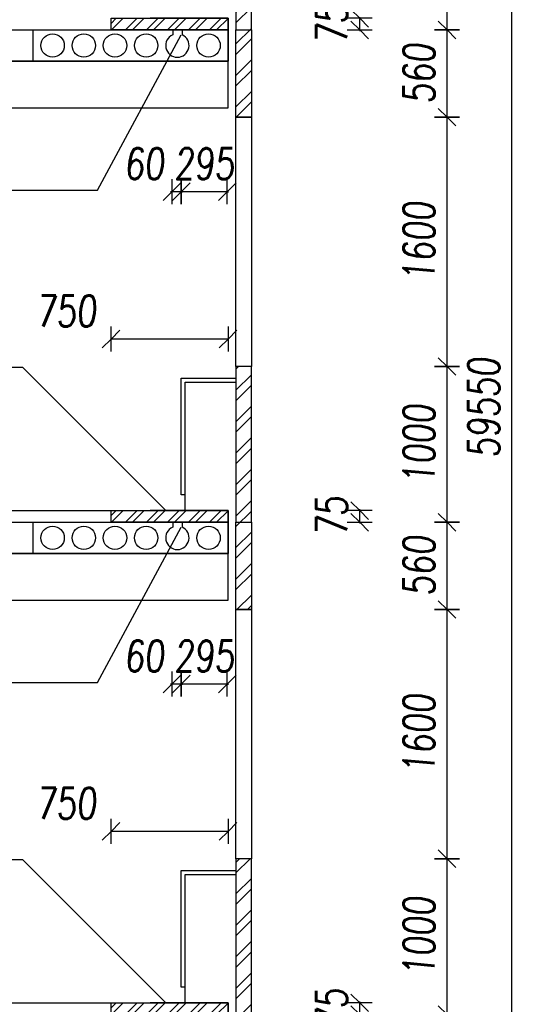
# Model space of a CAD drawing. Header units: millimetres. Extents: x 22267 to 193155, y 329430 to 541733.
# Tile 69 of 89: x 151401 to 154637, y 373701 to 380021. Entities that reach past the tile are written whole.
import ezdxf

# ---------------------------------------------------------------- set-up
doc = ezdxf.new("R2010")
doc.units = ezdxf.units.MM
for name, color, linetype in [('BOURÁNÍ FASÁDY', 30, 'Continuous'), ('BOURÁNÍ PODLAHY', 30, 'Continuous'), ('KOTY_100', 7, 'Continuous'), ('KÓTY BP FASÁDA', 255, 'Continuous'), ('KÓTY BP PODLAHA', 255, 'Continuous'), ('OK_beton', 141, 'Continuous'), ('TENKA', 4, 'Continuous'), ('TLUSTA', 2, 'Continuous'), ('ŽB', 1, 'Continuous')]:
    doc.layers.add(name, color=color, linetype=linetype)
doc.styles.add('CS-ROMANS_100', font='romans.shx', dxfattribs={"width": 0.75, "oblique": 5, "height": 200})
doc.dimstyles.new('A_KÓTA_100', dxfattribs={"dimtxt": 200, "dimasz": 4, "dimexe": 100, "dimexo": 1500, "dimgap": 80, "dimtad": 1, "dimdec": 0, "dimdsep": 46, "dimtxsty": 'CS-ROMANS_100', "dimblk": 'KOT_CARA20', "dimcen": 90, "dimse1": 1, "dimse2": 1, "dimclrd": 256, "dimclre": 256, "dimclrt": 256, "dimadec": 0, "dimazin": 0, "dimtfac": 1, "dimtdec": 0, "dimtix": 1, "dimtmove": 2, "dimatfit": 3, "dimldrblk": 'OBLIQUE', "dimfxl": 1, "dimfxlon": 1, "dimtolj": 1, "dimarcsym": 0})

# ---------------------------------------------------------------- blocks, each defined once
blk = doc.blocks.new('KOT_CARA20')
for p, q in [((0, 20), (0, -20)), ((0, 0), (-14.1, -14.1)), ((0, 0), (14.1, 14.1))]:
    blk.add_line(p, q)
blk = doc.blocks.new('*D2869')
at = {"layer": 'Defpoints', "color": 0, "transparency": 16777216}
for p in [(152437.4, 379955.5), (152732.4, 379755.5), (152437.4, 378917.2)]:
    blk.add_point(p, dxfattribs=at)
at = {"layer": 'KÓTY BP PODLAHA', "lineweight": -2, "transparency": 16777216}
for p, q in [((152433.4, 378917.2), (152429.4, 378917.2)), ((152732.4, 378917.2), (152437.4, 378917.2)), ((152736.4, 378917.2), (152740.4, 378917.2))]:
    blk.add_line(p, q, dxfattribs=at)
at = {"layer": 'KÓTY BP PODLAHA', "lineweight": -2, "transparency": 16777216, "xscale": 4, "yscale": 4, "zscale": 4}
blk.add_blockref('KOT_CARA20', (152437.4, 378917.2), dxfattribs=at)
at = {"layer": 'KÓTY BP PODLAHA', "lineweight": -2, "transparency": 16777216, "xscale": 4, "yscale": 4, "zscale": 4, "rotation": 180}
blk.add_blockref('KOT_CARA20', (152732.4, 378917.2), dxfattribs=at)
at = {"layer": 'KÓTY BP PODLAHA', "transparency": 16777216, "insert": (152584.9, 379097.2), "char_height": 200, "attachment_point": 5, "style": 'CS-ROMANS_100'}
blk.add_mtext('\\A1;295', dxfattribs=at)
blk = doc.blocks.new('_OBLIQUE')
at = {"color": 0, "linetype": 'ByBlock', "ltscale": 15}
blk.add_line((-0.5, -0.5), (0.5, 0.5), dxfattribs=at)
blk = doc.blocks.new('*D2870')
at = {"layer": 'Defpoints', "color": 0, "transparency": 16777216}
for p in [(152377.4, 379955.5), (152437.4, 379955.5), (152377.4, 378917.2)]:
    blk.add_point(p, dxfattribs=at)
at = {"layer": 'KÓTY BP PODLAHA', "lineweight": -2, "transparency": 16777216}
for p, q in [((152373.4, 378917.2), (152369.4, 378917.2)), ((152437.4, 378917.2), (152377.4, 378917.2)), ((152441.4, 378917.2), (152445.4, 378917.2))]:
    blk.add_line(p, q, dxfattribs=at)
at = {"layer": 'KÓTY BP PODLAHA', "lineweight": -2, "transparency": 16777216, "xscale": 4, "yscale": 4, "zscale": 4}
blk.add_blockref('KOT_CARA20', (152377.4, 378917.2), dxfattribs=at)
at = {"layer": 'KÓTY BP PODLAHA', "lineweight": -2, "transparency": 16777216, "xscale": 4, "yscale": 4, "zscale": 4, "rotation": 180}
blk.add_blockref('KOT_CARA20', (152437.4, 378917.2), dxfattribs=at)
at = {"layer": 'KÓTY BP PODLAHA', "transparency": 16777216, "insert": (152199.5, 379097.2), "char_height": 200, "attachment_point": 5, "style": 'CS-ROMANS_100'}
blk.add_mtext('\\A1;60', dxfattribs=at)
blk = doc.blocks.new('*D2874')
at = {"layer": 'Defpoints', "color": 0, "transparency": 16777216}
for p in [(151987.4, 377971.2), (151987.4, 376870.5), (152737.4, 376870.5)]:
    blk.add_point(p, dxfattribs=at)
at = {"layer": 'KÓTY BP PODLAHA', "lineweight": -2, "transparency": 16777216}
blk.add_line((152733.4, 377971.2), (151991.4, 377971.2), dxfattribs=at)
at = {"layer": 'KÓTY BP PODLAHA', "lineweight": -2, "transparency": 16777216, "xscale": 4, "yscale": 4, "zscale": 4, "rotation": 180}
blk.add_blockref('KOT_CARA20', (151987.4, 377971.2), dxfattribs=at)
at = {"layer": 'KÓTY BP PODLAHA', "lineweight": -2, "transparency": 16777216, "xscale": 4, "yscale": 4, "zscale": 4}
blk.add_blockref('KOT_CARA20', (152737.4, 377971.2), dxfattribs=at)
at = {"layer": 'KÓTY BP PODLAHA', "transparency": 16777216, "insert": (151699.7, 378151.2), "char_height": 200, "attachment_point": 5, "style": 'CS-ROMANS_100'}
blk.add_mtext('\\A1;750', dxfattribs=at)
blk = doc.blocks.new('*D2872')
at = {"layer": 'Defpoints', "color": 0, "transparency": 16777216}
for p in [(152437.4, 376795.5), (152732.4, 376595.5), (152437.4, 375757.2)]:
    blk.add_point(p, dxfattribs=at)
at = {"layer": 'KÓTY BP PODLAHA', "lineweight": -2, "transparency": 16777216}
for p, q in [((152433.4, 375757.2), (152429.4, 375757.2)), ((152732.4, 375757.2), (152437.4, 375757.2)), ((152736.4, 375757.2), (152740.4, 375757.2))]:
    blk.add_line(p, q, dxfattribs=at)
at = {"layer": 'KÓTY BP PODLAHA', "lineweight": -2, "transparency": 16777216, "xscale": 4, "yscale": 4, "zscale": 4}
blk.add_blockref('KOT_CARA20', (152437.4, 375757.2), dxfattribs=at)
at = {"layer": 'KÓTY BP PODLAHA', "lineweight": -2, "transparency": 16777216, "xscale": 4, "yscale": 4, "zscale": 4, "rotation": 180}
blk.add_blockref('KOT_CARA20', (152732.4, 375757.2), dxfattribs=at)
at = {"layer": 'KÓTY BP PODLAHA', "transparency": 16777216, "insert": (152584.9, 375937.2), "char_height": 200, "attachment_point": 5, "style": 'CS-ROMANS_100'}
blk.add_mtext('\\A1;295', dxfattribs=at)
blk = doc.blocks.new('*D2873')
at = {"layer": 'Defpoints', "color": 0, "transparency": 16777216}
for p in [(152377.4, 376795.5), (152437.4, 376795.5), (152377.4, 375757.2)]:
    blk.add_point(p, dxfattribs=at)
at = {"layer": 'KÓTY BP PODLAHA', "lineweight": -2, "transparency": 16777216}
for p, q in [((152373.4, 375757.2), (152369.4, 375757.2)), ((152437.4, 375757.2), (152377.4, 375757.2)), ((152441.4, 375757.2), (152445.4, 375757.2))]:
    blk.add_line(p, q, dxfattribs=at)
at = {"layer": 'KÓTY BP PODLAHA', "lineweight": -2, "transparency": 16777216, "xscale": 4, "yscale": 4, "zscale": 4}
blk.add_blockref('KOT_CARA20', (152377.4, 375757.2), dxfattribs=at)
at = {"layer": 'KÓTY BP PODLAHA', "lineweight": -2, "transparency": 16777216, "xscale": 4, "yscale": 4, "zscale": 4, "rotation": 180}
blk.add_blockref('KOT_CARA20', (152437.4, 375757.2), dxfattribs=at)
at = {"layer": 'KÓTY BP PODLAHA', "transparency": 16777216, "insert": (152199.5, 375937.2), "char_height": 200, "attachment_point": 5, "style": 'CS-ROMANS_100'}
blk.add_mtext('\\A1;60', dxfattribs=at)
blk = doc.blocks.new('*D2877')
at = {"layer": 'Defpoints', "color": 0, "transparency": 16777216}
for p in [(151987.4, 374811.2), (151987.4, 373710.5), (152737.4, 373710.5)]:
    blk.add_point(p, dxfattribs=at)
at = {"layer": 'KÓTY BP PODLAHA', "lineweight": -2, "transparency": 16777216}
blk.add_line((152733.4, 374811.2), (151991.4, 374811.2), dxfattribs=at)
at = {"layer": 'KÓTY BP PODLAHA', "lineweight": -2, "transparency": 16777216, "xscale": 4, "yscale": 4, "zscale": 4, "rotation": 180}
blk.add_blockref('KOT_CARA20', (151987.4, 374811.2), dxfattribs=at)
at = {"layer": 'KÓTY BP PODLAHA', "lineweight": -2, "transparency": 16777216, "xscale": 4, "yscale": 4, "zscale": 4}
blk.add_blockref('KOT_CARA20', (152737.4, 374811.2), dxfattribs=at)
at = {"layer": 'KÓTY BP PODLAHA', "transparency": 16777216, "insert": (151699.7, 374991.2), "char_height": 200, "attachment_point": 5, "style": 'CS-ROMANS_100'}
blk.add_mtext('\\A1;750', dxfattribs=at)
blk = doc.blocks.new('*D2911')
at = {"layer": 'Defpoints', "color": 0, "transparency": 16777216}
for p in [(153222.1, 373710.5), (153581.9, 373710.5), (153222.1, 373635.5)]:
    blk.add_point(p, dxfattribs=at)
at = {"layer": 'KÓTY BP FASÁDA', "lineweight": -2, "transparency": 16777216}
for p, q in [((153581.9, 373714.5), (153581.9, 373718.5)), ((153581.9, 373635.5), (153581.9, 373710.5)), ((153581.9, 373631.5), (153581.9, 373627.5))]:
    blk.add_line(p, q, dxfattribs=at)
at = {"layer": 'KÓTY BP FASÁDA', "lineweight": -2, "transparency": 16777216, "xscale": 4, "yscale": 4, "zscale": 4}
for p, rotation in [((153581.9, 373710.5), 270), ((153581.9, 373635.5), 90)]:
    blk.add_blockref('KOT_CARA20', p, dxfattribs=dict(at, rotation=rotation))
at = {"layer": 'KÓTY BP FASÁDA', "transparency": 16777216, "insert": (153401.9, 373673), "char_height": 200, "attachment_point": 5, "rotation": 90, "style": 'CS-ROMANS_100'}
blk.add_mtext('\\A1;75', dxfattribs=at)
blk = doc.blocks.new('*D2912')
at = {"layer": 'Defpoints', "color": 0, "transparency": 16777216}
for p in [(153222.1, 376870.5), (153581.9, 376870.5), (153222.1, 376795.5)]:
    blk.add_point(p, dxfattribs=at)
at = {"layer": 'KÓTY BP FASÁDA', "lineweight": -2, "transparency": 16777216}
for p, q in [((153581.9, 376874.5), (153581.9, 376878.5)), ((153581.9, 376795.5), (153581.9, 376870.5)), ((153581.9, 376791.5), (153581.9, 376787.5))]:
    blk.add_line(p, q, dxfattribs=at)
at = {"layer": 'KÓTY BP FASÁDA', "lineweight": -2, "transparency": 16777216, "xscale": 4, "yscale": 4, "zscale": 4}
for p, rotation in [((153581.9, 376870.5), 270), ((153581.9, 376795.5), 90)]:
    blk.add_blockref('KOT_CARA20', p, dxfattribs=dict(at, rotation=rotation))
at = {"layer": 'KÓTY BP FASÁDA', "transparency": 16777216, "insert": (153401.9, 376833), "char_height": 200, "attachment_point": 5, "rotation": 90, "style": 'CS-ROMANS_100'}
blk.add_mtext('\\A1;75', dxfattribs=at)
blk = doc.blocks.new('*D2913')
at = {"layer": 'Defpoints', "color": 0, "transparency": 16777216}
for p in [(153222.1, 380030.5), (153581.9, 380030.5), (153222.1, 379955.5)]:
    blk.add_point(p, dxfattribs=at)
at = {"layer": 'KÓTY BP FASÁDA', "lineweight": -2, "transparency": 16777216}
for p, q in [((153581.9, 380034.5), (153581.9, 380038.5)), ((153581.9, 379955.5), (153581.9, 380030.5)), ((153581.9, 379951.5), (153581.9, 379947.5))]:
    blk.add_line(p, q, dxfattribs=at)
at = {"layer": 'KÓTY BP FASÁDA', "lineweight": -2, "transparency": 16777216, "xscale": 4, "yscale": 4, "zscale": 4}
for p, rotation in [((153581.9, 380030.5), 270), ((153581.9, 379955.5), 90)]:
    blk.add_blockref('KOT_CARA20', p, dxfattribs=dict(at, rotation=rotation))
at = {"layer": 'KÓTY BP FASÁDA', "transparency": 16777216, "insert": (153401.9, 379993), "char_height": 200, "attachment_point": 5, "rotation": 90, "style": 'CS-ROMANS_100'}
blk.add_mtext('\\A1;75', dxfattribs=at)
blk = doc.blocks.new('*D2983')
at = {"layer": 'Defpoints', "color": 0, "transparency": 16777216}
for p in [(152837.4, 374635.5), (154141.6, 374635.5), (152837.4, 373635.5)]:
    blk.add_point(p, dxfattribs=at)
at = {"layer": 'KÓTY BP FASÁDA', "lineweight": -2, "transparency": 16777216}
blk.add_line((154141.6, 373639.5), (154141.6, 374631.5), dxfattribs=at)
at = {"layer": 'KÓTY BP FASÁDA', "lineweight": -2, "transparency": 16777216, "xscale": 4, "yscale": 4, "zscale": 4}
for p, rotation in [((154141.6, 374635.5), 90), ((154141.6, 373635.5), 270)]:
    blk.add_blockref('KOT_CARA20', p, dxfattribs=dict(at, rotation=rotation))
at = {"layer": 'KÓTY BP FASÁDA', "transparency": 16777216, "insert": (153961.6, 374135.5), "char_height": 200, "attachment_point": 5, "rotation": 90, "style": 'CS-ROMANS_100'}
blk.add_mtext('\\A1;1000', dxfattribs=at)
blk = doc.blocks.new('*D2984')
at = {"layer": 'Defpoints', "color": 0, "transparency": 16777216}
for p in [(152837.4, 376235.5), (154141.6, 376235.5), (152837.4, 374635.5)]:
    blk.add_point(p, dxfattribs=at)
at = {"layer": 'KÓTY BP FASÁDA', "lineweight": -2, "transparency": 16777216}
blk.add_line((154141.6, 374639.5), (154141.6, 376231.5), dxfattribs=at)
at = {"layer": 'KÓTY BP FASÁDA', "lineweight": -2, "transparency": 16777216, "xscale": 4, "yscale": 4, "zscale": 4}
for p, rotation in [((154141.6, 376235.5), 90), ((154141.6, 374635.5), 270)]:
    blk.add_blockref('KOT_CARA20', p, dxfattribs=dict(at, rotation=rotation))
at = {"layer": 'KÓTY BP FASÁDA', "transparency": 16777216, "insert": (153961.6, 375435.5), "char_height": 200, "attachment_point": 5, "rotation": 90, "style": 'CS-ROMANS_100'}
blk.add_mtext('\\A1;1600', dxfattribs=at)
blk = doc.blocks.new('*D2985')
at = {"layer": 'Defpoints', "color": 0, "transparency": 16777216}
for p in [(152837.4, 376795.5), (154141.6, 376795.5), (152837.4, 376235.5)]:
    blk.add_point(p, dxfattribs=at)
at = {"layer": 'KÓTY BP FASÁDA', "lineweight": -2, "transparency": 16777216}
blk.add_line((154141.6, 376239.5), (154141.6, 376791.5), dxfattribs=at)
at = {"layer": 'KÓTY BP FASÁDA', "lineweight": -2, "transparency": 16777216, "xscale": 4, "yscale": 4, "zscale": 4}
for p, rotation in [((154141.6, 376795.5), 90), ((154141.6, 376235.5), 270)]:
    blk.add_blockref('KOT_CARA20', p, dxfattribs=dict(at, rotation=rotation))
at = {"layer": 'KÓTY BP FASÁDA', "transparency": 16777216, "insert": (153961.6, 376515.5), "char_height": 200, "attachment_point": 5, "rotation": 90, "style": 'CS-ROMANS_100'}
blk.add_mtext('\\A1;560', dxfattribs=at)
blk = doc.blocks.new('*D2986')
at = {"layer": 'Defpoints', "color": 0, "transparency": 16777216}
for p in [(152837.4, 377795.5), (154141.6, 377795.5), (152837.4, 376795.5)]:
    blk.add_point(p, dxfattribs=at)
at = {"layer": 'KÓTY BP FASÁDA', "lineweight": -2, "transparency": 16777216}
blk.add_line((154141.6, 376799.5), (154141.6, 377791.5), dxfattribs=at)
at = {"layer": 'KÓTY BP FASÁDA', "lineweight": -2, "transparency": 16777216, "xscale": 4, "yscale": 4, "zscale": 4}
for p, rotation in [((154141.6, 377795.5), 90), ((154141.6, 376795.5), 270)]:
    blk.add_blockref('KOT_CARA20', p, dxfattribs=dict(at, rotation=rotation))
at = {"layer": 'KÓTY BP FASÁDA', "transparency": 16777216, "insert": (153961.6, 377295.5), "char_height": 200, "attachment_point": 5, "rotation": 90, "style": 'CS-ROMANS_100'}
blk.add_mtext('\\A1;1000', dxfattribs=at)
blk = doc.blocks.new('*D2987')
at = {"layer": 'Defpoints', "color": 0, "transparency": 16777216}
for p in [(152837.4, 379395.5), (154141.6, 379395.5), (152837.4, 377795.5)]:
    blk.add_point(p, dxfattribs=at)
at = {"layer": 'KÓTY BP FASÁDA', "lineweight": -2, "transparency": 16777216}
blk.add_line((154141.6, 377799.5), (154141.6, 379391.5), dxfattribs=at)
at = {"layer": 'KÓTY BP FASÁDA', "lineweight": -2, "transparency": 16777216, "xscale": 4, "yscale": 4, "zscale": 4}
for p, rotation in [((154141.6, 379395.5), 90), ((154141.6, 377795.5), 270)]:
    blk.add_blockref('KOT_CARA20', p, dxfattribs=dict(at, rotation=rotation))
at = {"layer": 'KÓTY BP FASÁDA', "transparency": 16777216, "insert": (153961.6, 378595.5), "char_height": 200, "attachment_point": 5, "rotation": 90, "style": 'CS-ROMANS_100'}
blk.add_mtext('\\A1;1600', dxfattribs=at)
blk = doc.blocks.new('*D2988')
at = {"layer": 'Defpoints', "color": 0, "transparency": 16777216}
for p in [(152837.4, 379955.5), (154141.6, 379955.5), (152837.4, 379395.5)]:
    blk.add_point(p, dxfattribs=at)
at = {"layer": 'KÓTY BP FASÁDA', "lineweight": -2, "transparency": 16777216}
blk.add_line((154141.6, 379399.5), (154141.6, 379951.5), dxfattribs=at)
at = {"layer": 'KÓTY BP FASÁDA', "lineweight": -2, "transparency": 16777216, "xscale": 4, "yscale": 4, "zscale": 4}
for p, rotation in [((154141.6, 379955.5), 90), ((154141.6, 379395.5), 270)]:
    blk.add_blockref('KOT_CARA20', p, dxfattribs=dict(at, rotation=rotation))
at = {"layer": 'KÓTY BP FASÁDA', "transparency": 16777216, "insert": (153961.6, 379675.5), "char_height": 200, "attachment_point": 5, "rotation": 90, "style": 'CS-ROMANS_100'}
blk.add_mtext('\\A1;560', dxfattribs=at)
blk = doc.blocks.new('*D2989')
at = {"layer": 'Defpoints', "color": 0, "transparency": 16777216}
for p in [(152837.4, 380955.5), (154141.6, 380955.5), (152837.4, 379955.5)]:
    blk.add_point(p, dxfattribs=at)
at = {"layer": 'KÓTY BP FASÁDA', "lineweight": -2, "transparency": 16777216}
blk.add_line((154141.6, 379959.5), (154141.6, 380951.5), dxfattribs=at)
at = {"layer": 'KÓTY BP FASÁDA', "lineweight": -2, "transparency": 16777216, "xscale": 4, "yscale": 4, "zscale": 4}
for p, rotation in [((154141.6, 380955.5), 90), ((154141.6, 379955.5), 270)]:
    blk.add_blockref('KOT_CARA20', p, dxfattribs=dict(at, rotation=rotation))
at = {"layer": 'KÓTY BP FASÁDA', "transparency": 16777216, "insert": (153961.6, 380455.5), "char_height": 200, "attachment_point": 5, "rotation": 90, "style": 'CS-ROMANS_100'}
blk.add_mtext('\\A1;1000', dxfattribs=at)
blk = doc.blocks.new('*D3033')
at = {"layer": 'Defpoints', "color": 0, "transparency": 16777216}
for p in [(152837.4, 407305.5), (154557, 407305.5), (152887.4, 347755.5)]:
    blk.add_point(p, dxfattribs=at)
at = {"layer": 'KOTY_100', "lineweight": -2, "transparency": 16777216}
blk.add_line((154557, 347759.5), (154557, 407301.5), dxfattribs=at)
at = {"layer": 'KOTY_100', "lineweight": -2, "transparency": 16777216, "xscale": 4, "yscale": 4, "zscale": 4}
for p, rotation in [((154557, 407305.5), 90), ((154557, 347755.5), 270)]:
    blk.add_blockref('KOT_CARA20', p, dxfattribs=dict(at, rotation=rotation))
at = {"layer": 'KOTY_100', "transparency": 16777216, "insert": (154377, 377530.5), "char_height": 200, "attachment_point": 5, "rotation": 90, "style": 'CS-ROMANS_100'}
blk.add_mtext('\\A1;59550', dxfattribs=at)

msp = doc.modelspace()

# ---------------------------------------------------------------- hatches: boundary and pattern name
at = {"layer": 'BOURÁNÍ FASÁDY'}
h = msp.add_hatch(dxfattribs=at)
h.set_pattern_fill('ANSI32', color=256, scale=15)
h.set_pattern_definition([(45, (122276.44, 0), (-101.02788, 101.02788), []), (45, (122343.79, 0), (-101.02788, 101.02788), [])])
h.paths.add_polyline_path([(152787.4, 406600.5), (152887.4, 406600.5), (152887.4, 407305.5), (152787.4, 407305.5)])
h.paths.add_polyline_path([(152787.4, 404675.5), (152887.4, 404675.5), (152887.4, 406600.5), (152787.4, 406600.5)])
h.paths.add_polyline_path([(152887.4, 402075.5), (152787.4, 402075.5), (152787.4, 403075.5), (152887.4, 403075.5)])
h.paths.add_polyline_path([(152787.4, 401515.5), (152887.4, 401515.5), (152887.4, 402075.5), (152787.4, 402075.5)])
h.paths.add_polyline_path([(152887.4, 398915.5), (152787.4, 398915.5), (152787.4, 399915.5), (152887.4, 399915.5)])
h.paths.add_polyline_path([(152787.4, 398355.5), (152887.4, 398355.5), (152887.4, 398915.5), (152787.4, 398915.5)])
h.paths.add_polyline_path([(152887.4, 395755.5), (152787.4, 395755.5), (152787.4, 396755.5), (152887.4, 396755.5)])
h.paths.add_polyline_path([(152787.4, 395195.5), (152887.4, 395195.5), (152887.4, 395755.5), (152787.4, 395755.5)])
h.paths.add_polyline_path([(152887.4, 392595.5), (152787.4, 392595.5), (152787.4, 393595.5), (152887.4, 393595.5)])
h.paths.add_polyline_path([(152787.4, 392035.5), (152887.4, 392035.5), (152887.4, 392595.5), (152787.4, 392595.5)])
h.paths.add_polyline_path([(152887.4, 389435.5), (152787.4, 389435.5), (152787.4, 390435.5), (152887.4, 390435.5)])
h.paths.add_polyline_path([(152787.4, 388875.5), (152887.4, 388875.5), (152887.4, 389435.5), (152787.4, 389435.5)])
h.paths.add_polyline_path([(152787.4, 385715.5), (152887.4, 385715.5), (152887.4, 386275.5), (152787.4, 386275.5)])
h.paths.add_polyline_path([(152887.4, 386275.5), (152787.4, 386275.5), (152787.4, 387275.5), (152887.4, 387275.5)])
h.paths.add_polyline_path([(152887.4, 383115.5), (152787.4, 383115.5), (152787.4, 384115.5), (152887.4, 384115.5)])
h.paths.add_polyline_path([(152787.4, 382555.5), (152887.4, 382555.5), (152887.4, 383115.5), (152787.4, 383115.5)])
h.paths.add_polyline_path([(152887.4, 379955.5), (152787.4, 379955.5), (152787.4, 380955.5), (152887.4, 380955.5)])
h.paths.add_polyline_path([(152787.4, 379395.5), (152887.4, 379395.5), (152887.4, 379955.5), (152787.4, 379955.5)])
h.paths.add_polyline_path([(152887.4, 376795.5), (152787.4, 376795.5), (152787.4, 377795.5), (152887.4, 377795.5)])
h.paths.add_polyline_path([(152787.4, 376235.5), (152887.4, 376235.5), (152887.4, 376795.5), (152787.4, 376795.5)])
h.paths.add_polyline_path([(152887.4, 373635.5), (152787.4, 373635.5), (152787.4, 374635.5), (152887.4, 374635.5)])
h.paths.add_polyline_path([(152787.4, 373075.5), (152887.4, 373075.5), (152887.4, 373635.5), (152787.4, 373635.5)])
h.paths.add_polyline_path([(152887.4, 370475.5), (152787.4, 370475.5), (152787.4, 371475.5), (152887.4, 371475.5)])
h.paths.add_polyline_path([(152787.4, 369915.5), (152887.4, 369915.5), (152887.4, 370475.5), (152787.4, 370475.5)])
h.paths.add_polyline_path([(152887.4, 367315.5), (152787.4, 367315.5), (152787.4, 368315.5), (152887.4, 368315.5)])
h.paths.add_polyline_path([(152787.4, 366755.5), (152887.4, 366755.5), (152887.4, 367315.5), (152787.4, 367315.5)])
h.paths.add_polyline_path([(152887.4, 364155.5), (152787.4, 364155.5), (152787.4, 365155.5), (152887.4, 365155.5)])
h.paths.add_polyline_path([(152787.4, 363595.5), (152887.4, 363595.5), (152887.4, 364155.5), (152787.4, 364155.5)])
h.paths.add_polyline_path([(152887.4, 360995.5), (152787.4, 360995.5), (152787.4, 361995.5), (152887.4, 361995.5)])
h.paths.add_polyline_path([(152787.4, 360435.5), (152887.4, 360435.5), (152887.4, 360995.5), (152787.4, 360995.5)])
h.paths.add_polyline_path([(152887.4, 357835.5), (152787.4, 357835.5), (152787.4, 358835.5), (152887.4, 358835.5)])
h.paths.add_polyline_path([(152787.4, 357275.5), (152887.4, 357275.5), (152887.4, 357835.5), (152787.4, 357835.5)])
h.paths.add_polyline_path([(152887.4, 354675.5), (152787.4, 354675.5), (152787.4, 355675.5), (152887.4, 355675.5)])
h.paths.add_polyline_path([(152787.4, 354115.5), (152887.4, 354115.5), (152887.4, 354675.5), (152787.4, 354675.5)])
h.paths.add_polyline_path([(152887.4, 351515.5), (152787.4, 351515.5), (152787.4, 352515.5), (152887.4, 352515.5)])
h.paths.add_polyline_path([(152787.4, 350955.5), (152887.4, 350955.5), (152887.4, 351515.5), (152787.4, 351515.5)])
h.paths.add_polyline_path([(152887.4, 347755.5), (152787.4, 347755.5), (152787.4, 348355.5), (152887.4, 348355.5)])
h.paths.add_polyline_path([(152887.4, 348355.5), (152787.4, 348355.5), (152787.4, 349355.5), (152887.4, 349355.5)])
at = {"layer": 'BOURÁNÍ PODLAHY'}
h = msp.add_hatch(dxfattribs=at)
h.set_pattern_fill('ANSI32', color=256, scale=10)
h.set_pattern_definition([(45, (124885.07, -22120), (-67.35192, 67.35192), []), (45, (124929.97, -22120), (-67.35192, 67.35192), [])])
h.paths.add_polyline_path([(152437.4, 380030.5), (152737.4, 380030.5), (152737.4, 379955.5), (152437.4, 379955.5)])
h.paths.add_polyline_path([(151987.4, 380030.5), (152437.4, 380030.5), (152437.4, 379955.5), (151987.4, 379955.5)])
h = msp.add_hatch(dxfattribs=at)
h.set_pattern_fill('ANSI32', color=256, scale=10)
h.set_pattern_definition([(45, (124885.07, -25280), (-67.35192, 67.35192), []), (45, (124929.97, -25280), (-67.35192, 67.35192), [])])
h.paths.add_polyline_path([(152437.4, 376870.5), (152737.4, 376870.5), (152737.4, 376795.5), (152437.4, 376795.5)])
h.paths.add_polyline_path([(151987.4, 376870.5), (152437.4, 376870.5), (152437.4, 376795.5), (151987.4, 376795.5)])
h = msp.add_hatch(dxfattribs=at)
h.set_pattern_fill('ANSI32', color=256, scale=10)
h.set_pattern_definition([(45, (124885.07, -28440), (-67.35192, 67.35192), []), (45, (124929.97, -28440), (-67.35192, 67.35192), [])])
h.paths.add_polyline_path([(152437.4, 373710.5), (152737.4, 373710.5), (152737.4, 373635.5), (152437.4, 373635.5)])
h.paths.add_polyline_path([(151987.4, 373710.5), (152437.4, 373710.5), (152437.4, 373635.5), (151987.4, 373635.5)])

# ---------------------------------------------------------------- linework, layer by layer
at = {"layer": 'BOURÁNÍ FASÁDY'}
for points in [[(152787.4, 379955.5), (152887.4, 379955.5), (152887.4, 380955.5), (152787.4, 380955.5)], [(152887.4, 379395.5), (152787.4, 379395.5), (152787.4, 379955.5), (152887.4, 379955.5)], [(152887.4, 377795.5), (152787.4, 377795.5), (152787.4, 379395.5), (152887.4, 379395.5)], [(152787.4, 376795.5), (152887.4, 376795.5), (152887.4, 377795.5), (152787.4, 377795.5)], [(152887.4, 376235.5), (152787.4, 376235.5), (152787.4, 376795.5), (152887.4, 376795.5)], [(152887.4, 374635.5), (152787.4, 374635.5), (152787.4, 376235.5), (152887.4, 376235.5)], [(152787.4, 373635.5), (152887.4, 373635.5), (152887.4, 374635.5), (152787.4, 374635.5)]]:
    msp.add_lwpolyline(points, close=True, dxfattribs=at)
for points in [[(152462.4, 376970.5), (152437.4, 376970.5), (152437.4, 377720.5), (152787.4, 377720.5)], [(152462.4, 376870.5), (152462.4, 377695.5), (152787.4, 377695.5)], [(152462.4, 373810.5), (152437.4, 373810.5), (152437.4, 374560.5), (152787.4, 374560.5)], [(152462.4, 373710.5), (152462.4, 374535.5), (152787.4, 374535.5)]]:
    msp.add_lwpolyline(points, dxfattribs=at)
at = {"layer": 'BOURÁNÍ PODLAHY'}
for p, q in [((152382.4, 379955.5), (152382.4, 379924.2)), ((152442.4, 379955.5), (152382.4, 379955.5)), ((152437.4, 379955.5), (152737.4, 379955.5)), ((152442.4, 379955.5), (152442.4, 379924.2)), ((152382.4, 376795.5), (152382.4, 376764.2)), ((152442.4, 376795.5), (152382.4, 376795.5)), ((152437.4, 376795.5), (152737.4, 376795.5)), ((152442.4, 376795.5), (152442.4, 376764.2))]:
    msp.add_line(p, q, dxfattribs=at)
for points in [[(152737.4, 379955.5), (151987.4, 379955.5), (151987.4, 380030.5), (152737.4, 380030.5)], [(152737.4, 376795.5), (151987.4, 376795.5), (151987.4, 376870.5), (152737.4, 376870.5)], [(152737.4, 373635.5), (151987.4, 373635.5), (151987.4, 373710.5), (152737.4, 373710.5)]]:
    msp.add_lwpolyline(points, close=True, dxfattribs=at)
for centre in [(152412.4, 379855.5), (152412.4, 376695.5)]:
    msp.add_arc(centre, 75, 113.57818, 66.42182, dxfattribs=at)
at = {"layer": 'KÓTY BP PODLAHA'}
for p, q in [((151900.1, 378927.7), (152437.4, 379924.2)), ((148099.2, 378927.7), (151900.1, 378927.7)), ((147632.4, 377791.6), (151418.4, 377791.6)), ((151418.4, 377791.6), (152339.5, 376870.5)), ((151900.1, 375767.7), (152437.4, 376764.2)), ((148099.2, 375767.7), (151900.1, 375767.7)), ((147632.4, 374631.6), (151418.4, 374631.6)), ((151418.4, 374631.6), (152339.5, 373710.5))]:
    msp.add_line(p, q, dxfattribs=at)
at = {"layer": 'OK_beton'}
for p, q in [((151487.4, 379755.5), (151487.4, 379955.5)), ((151487.4, 376595.5), (151487.4, 376795.5))]:
    msp.add_line(p, q, dxfattribs=at)
for centre in [(151612.4, 379855.5), (151812.4, 379855.5), (152012.4, 379855.5), (152212.4, 379855.5), (152612.4, 379855.5), (151612.4, 376695.5), (151812.4, 376695.5), (152012.4, 376695.5), (152212.4, 376695.5), (152612.4, 376695.5)]:
    msp.add_circle(centre, 75, dxfattribs=at)
at = {"layer": 'TENKA'}
for points in [[(146137.4, 379955.5), (152737.4, 379955.5)], [(147912.4, 379455.5), (152737.4, 379455.5), (152737.4, 379755.5), (146137.4, 379755.5), (146137.4, 379455.5), (147837.4, 379455.5)], [(146137.4, 376795.5), (152737.4, 376795.5)], [(147912.4, 376295.5), (152737.4, 376295.5), (152737.4, 376595.5), (146137.4, 376595.5), (146137.4, 376295.5), (147837.4, 376295.5)]]:
    msp.add_lwpolyline(points, dxfattribs=at)
at = {"layer": 'TLUSTA'}
for points in [[(152737.4, 379955.5), (152737.4, 380030.5), (152237.4, 380030.5)], [(152737.4, 379755.5), (152737.4, 380030.5)], [(146137.4, 379755.5), (152737.4, 379755.5)], [(146137.4, 376870.5), (152737.4, 376870.5)], [(152737.4, 376795.5), (152737.4, 376870.5), (152237.4, 376870.5)], [(152737.4, 376595.5), (152737.4, 376870.5)], [(146137.4, 376595.5), (152737.4, 376595.5)], [(146137.4, 373710.5), (152737.4, 373710.5)], [(152737.4, 373635.5), (152737.4, 373710.5), (152237.4, 373710.5)], [(152737.4, 373435.5), (152737.4, 373710.5)]]:
    msp.add_lwpolyline(points, dxfattribs=at)
at = {"layer": 'ŽB'}
for points in [[(146137.4, 379955.5), (152737.4, 379955.5), (152737.4, 379755.5), (146137.4, 379755.5)], [(146137.4, 376795.5), (152737.4, 376795.5), (152737.4, 376595.5), (146137.4, 376595.5)]]:
    msp.add_lwpolyline(points, close=True, dxfattribs=at)
for points in [[(152527.4, 379955.5), (152737.4, 379955.5), (152737.4, 379755.5), (152527.4, 379755.5)], [(152527.4, 376795.5), (152737.4, 376795.5), (152737.4, 376595.5), (152527.4, 376595.5)]]:
    msp.add_lwpolyline(points, dxfattribs=at)

# ---------------------------------------------------------------- dimensions: what is measured, and where the dimension line sits
at = {"layer": 'KOTY_100'}
dim = msp.add_linear_dim(base=(154557, 407305.5), p1=(152887.4, 347755.5), p2=(152837.4, 407305.5), angle=90, dimstyle='A_KÓTA_100', dxfattribs=at)
dim.commit()
dim.dimension.update_dxf_attribs({"geometry": '*D3033', "text_midpoint": (154377, 377530.5)})
at = {"layer": 'KÓTY BP FASÁDA'}
for base, p1, p2, picture, middle in [((154141.6, 380955.5), (152837.4, 379955.5), (152837.4, 380955.5), '*D2989', (153961.6, 380455.5)), ((153581.9, 380030.5), (153222.1, 379955.5), (153222.1, 380030.5), '*D2913', (153401.9, 379993)), ((154141.6, 379955.5), (152837.4, 379395.5), (152837.4, 379955.5), '*D2988', (153961.6, 379675.5)), ((154141.6, 379395.5), (152837.4, 377795.5), (152837.4, 379395.5), '*D2987', (153961.6, 378595.5)), ((154141.6, 377795.5), (152837.4, 376795.5), (152837.4, 377795.5), '*D2986', (153961.6, 377295.5)), ((153581.9, 376870.5), (153222.1, 376795.5), (153222.1, 376870.5), '*D2912', (153401.9, 376833)), ((154141.6, 376795.5), (152837.4, 376235.5), (152837.4, 376795.5), '*D2985', (153961.6, 376515.5)), ((154141.6, 376235.5), (152837.4, 374635.5), (152837.4, 376235.5), '*D2984', (153961.6, 375435.5)), ((154141.6, 374635.5), (152837.4, 373635.5), (152837.4, 374635.5), '*D2983', (153961.6, 374135.5)), ((153581.9, 373710.5), (153222.1, 373635.5), (153222.1, 373710.5), '*D2911', (153401.9, 373673))]:
    dim = msp.add_linear_dim(base=base, p1=p1, p2=p2, angle=90, dimstyle='A_KÓTA_100', dxfattribs=at)
    dim.commit()
    dim.dimension.update_dxf_attribs({"geometry": picture, "text_midpoint": middle})
at = {"layer": 'KÓTY BP PODLAHA'}
for base, p1, p2, picture, middle in [((152377.4, 378917.2), (152437.4, 379955.5), (152377.4, 379955.5), '*D2870', (152199.5, 379097.2)), ((151987.4, 377971.2), (152737.4, 376870.5), (151987.4, 376870.5), '*D2874', (151699.7, 378151.2)), ((152377.4, 375757.2), (152437.4, 376795.5), (152377.4, 376795.5), '*D2873', (152199.5, 375937.2)), ((151987.4, 374811.2), (152737.4, 373710.5), (151987.4, 373710.5), '*D2877', (151699.7, 374991.2))]:
    dim = msp.add_linear_dim(base=base, p1=p1, p2=p2, angle=180, dimstyle='A_KÓTA_100', dxfattribs=at)
    dim.commit()
    dim.dimension.update_dxf_attribs({"geometry": picture, "text_midpoint": middle, "dimtype": 160})
for base, p1, p2, picture, middle in [((152437.4, 378917.2), (152732.4, 379755.5), (152437.4, 379955.5), '*D2869', (152584.9, 379097.2)), ((152437.4, 375757.2), (152732.4, 376595.5), (152437.4, 376795.5), '*D2872', (152584.9, 375937.2))]:
    dim = msp.add_linear_dim(base=base, p1=p1, p2=p2, angle=180, dimstyle='A_KÓTA_100', dxfattribs=at)
    dim.commit()
    dim.dimension.update_dxf_attribs({"geometry": picture, "text_midpoint": middle})

doc.saveas('drawing.dxf')
